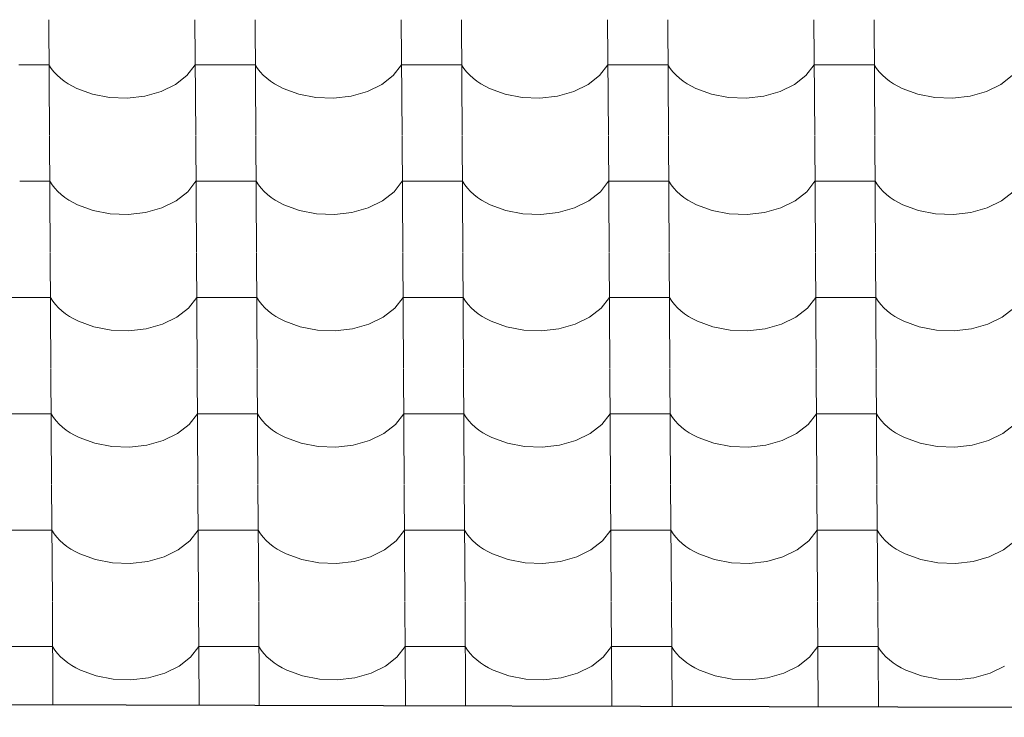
# Model space of a CAD drawing. Header units: millimetres. Extents: x -29001 to 109416, y -1251 to 13451.
# Tile 147 of 163: x -3799 to -3012, y 7079 to 7637. Entities that reach past the tile are written whole.
import ezdxf

# ---------------------------------------------------------------- set-up
doc = ezdxf.new("R2010")
doc.units = ezdxf.units.MM
doc.header["$MEASUREMENT"] = 0
for name, color, linetype in [('POHLED JIŽNÍ_1_Konstrukce - nosné', 7, 'Continuous'), ('POHLED JIŽNÍ_1_Nové_Konstrukce - střechy a skořepiny', 7, 'Continuous'), ('POHLED JIŽNÍ_1_Nové_Výplně - Povrchové', 7, 'Continuous')]:
    doc.layers.add(name, color=color, linetype=linetype)

# ---------------------------------------------------------------- blocks, each defined once
blk = doc.blocks.new('*X1', base_point=(-31394.74, -25864.88))
at = {"layer": 'POHLED JIŽNÍ_1_Nové_Výplně - Povrchové', "color": 21, "linetype": 'Continuous', "lineweight": 20, "true_color": 0xffaaaa}
for p, q in [((-3776.14, 7636.96), (-3775.56, 7544.29)), ((-3659.18, 7636.96), (-3658.6, 7544.29)), ((-3611.14, 7636.96), (-3610.57, 7544.29)), ((-3494.18, 7636.96), (-3493.6, 7544.29)), ((-3446.15, 7636.96), (-3445.57, 7544.29)), ((-3329.18, 7636.96), (-3328.6, 7544.29)), ((-3281.15, 7636.96), (-3280.57, 7544.29)), ((-3164.19, 7636.96), (-3163.61, 7544.29)), ((-3116.15, 7636.96), (-3115.57, 7544.29)), ((-3775.92, 7600.81), (-3799.93, 7600.81)), ((-3775.92, 7600.81), (-3774.07, 7598.01)), ((-3665.57, 7592.42), (-3658.95, 7600.81)), ((-3634.94, 7600.81), (-3658.95, 7600.81)), ((-3610.92, 7600.81), (-3634.94, 7600.81)), ((-3610.92, 7600.81), (-3609.08, 7598.01)), ((-3500.57, 7592.42), (-3493.96, 7600.81)), ((-3469.94, 7600.81), (-3493.96, 7600.81)), ((-3445.92, 7600.81), (-3469.94, 7600.81)), ((-3445.92, 7600.81), (-3444.08, 7598.01)), ((-3335.57, 7592.42), (-3328.96, 7600.81)), ((-3304.94, 7600.81), (-3328.96, 7600.81)), ((-3280.92, 7600.81), (-3304.94, 7600.81)), ((-3280.92, 7600.81), (-3279.08, 7598.01)), ((-3170.58, 7592.42), (-3163.96, 7600.81)), ((-3139.94, 7600.81), (-3163.96, 7600.81)), ((-3115.93, 7600.81), (-3139.94, 7600.81)), ((-3115.93, 7600.81), (-3114.08, 7598.01)), ((-3774.07, 7598.01), (-3771.94, 7595.32)), ((-3771.94, 7595.32), (-3769.51, 7592.73)), ((-3769.51, 7592.73), (-3766.82, 7590.27)), ((-3766.82, 7590.27), (-3763.86, 7587.94)), ((-3674.83, 7585.25), (-3665.57, 7592.42)), ((-3609.08, 7598.01), (-3606.94, 7595.32)), ((-3606.94, 7595.32), (-3604.52, 7592.73)), ((-3604.52, 7592.73), (-3601.82, 7590.27)), ((-3601.82, 7590.27), (-3598.86, 7587.94)), ((-3509.84, 7585.25), (-3500.57, 7592.42)), ((-3444.08, 7598.01), (-3441.94, 7595.32)), ((-3441.94, 7595.32), (-3439.52, 7592.73)), ((-3439.52, 7592.73), (-3436.82, 7590.27)), ((-3436.82, 7590.27), (-3433.87, 7587.94)), ((-3344.84, 7585.25), (-3335.57, 7592.42)), ((-3279.08, 7598.01), (-3276.94, 7595.32)), ((-3276.94, 7595.32), (-3274.52, 7592.73)), ((-3274.52, 7592.73), (-3271.82, 7590.27)), ((-3271.82, 7590.27), (-3268.87, 7587.94)), ((-3179.84, 7585.25), (-3170.58, 7592.42)), ((-3114.08, 7598.01), (-3111.95, 7595.32)), ((-3111.95, 7595.32), (-3109.52, 7592.73)), ((-3109.52, 7592.73), (-3106.83, 7590.27)), ((-3106.83, 7590.27), (-3103.87, 7587.94)), ((-3014.84, 7585.25), (-3005.58, 7592.42)), ((-3763.86, 7587.94), (-3760.66, 7585.76)), ((-3760.66, 7585.76), (-3757.24, 7583.74)), ((-3757.24, 7583.74), (-3753.61, 7581.89)), ((-3686.28, 7579.66), (-3674.83, 7585.25)), ((-3598.86, 7587.94), (-3595.67, 7585.76)), ((-3595.67, 7585.76), (-3592.24, 7583.74)), ((-3592.24, 7583.74), (-3588.61, 7581.89)), ((-3521.28, 7579.66), (-3509.84, 7585.25)), ((-3433.87, 7587.94), (-3430.67, 7585.76)), ((-3430.67, 7585.76), (-3427.24, 7583.74)), ((-3427.24, 7583.74), (-3423.61, 7581.89)), ((-3356.28, 7579.66), (-3344.84, 7585.25)), ((-3268.87, 7587.94), (-3265.67, 7585.76)), ((-3265.67, 7585.76), (-3262.25, 7583.74)), ((-3262.25, 7583.74), (-3258.61, 7581.89)), ((-3191.28, 7579.66), (-3179.84, 7585.25)), ((-3103.87, 7587.94), (-3100.67, 7585.76)), ((-3100.67, 7585.76), (-3097.25, 7583.74)), ((-3097.25, 7583.74), (-3093.62, 7581.89)), ((-3026.29, 7579.66), (-3014.84, 7585.25)), ((-3753.61, 7581.89), (-3741.13, 7577.32)), ((-3741.13, 7577.32), (-3727.46, 7574.73)), ((-3727.46, 7574.73), (-3713.28, 7574.26)), ((-3713.28, 7574.26), (-3699.31, 7575.93)), ((-3699.31, 7575.93), (-3686.28, 7579.66)), ((-3588.61, 7581.89), (-3576.14, 7577.32)), ((-3576.14, 7577.32), (-3562.46, 7574.73)), ((-3562.46, 7574.73), (-3548.28, 7574.26)), ((-3548.28, 7574.26), (-3534.31, 7575.93)), ((-3534.31, 7575.93), (-3521.28, 7579.66)), ((-3423.61, 7581.89), (-3411.14, 7577.32)), ((-3411.14, 7577.32), (-3397.46, 7574.73)), ((-3397.46, 7574.73), (-3383.28, 7574.26)), ((-3383.28, 7574.26), (-3369.32, 7575.93)), ((-3369.32, 7575.93), (-3356.28, 7579.66)), ((-3258.61, 7581.89), (-3246.14, 7577.32)), ((-3246.14, 7577.32), (-3232.47, 7574.73)), ((-3232.47, 7574.73), (-3218.28, 7574.26)), ((-3218.28, 7574.26), (-3204.32, 7575.93)), ((-3204.32, 7575.93), (-3191.28, 7579.66)), ((-3093.62, 7581.89), (-3081.14, 7577.32)), ((-3081.14, 7577.32), (-3067.47, 7574.73)), ((-3067.47, 7574.73), (-3053.29, 7574.26)), ((-3053.29, 7574.26), (-3039.32, 7575.93)), ((-3039.32, 7575.93), (-3026.29, 7579.66)), ((-3775.56, 7543.95), (-3774.98, 7451.28)), ((-3658.6, 7543.95), (-3658.02, 7451.28)), ((-3610.56, 7543.95), (-3609.98, 7451.28)), ((-3493.6, 7543.95), (-3493.02, 7451.28)), ((-3445.57, 7543.95), (-3444.99, 7451.28)), ((-3328.6, 7543.95), (-3328.02, 7451.28)), ((-3280.57, 7543.95), (-3279.99, 7451.28)), ((-3163.61, 7543.95), (-3163.03, 7451.28)), ((-3115.57, 7543.95), (-3114.99, 7451.28)), ((-3775.33, 7507.8), (-3799.35, 7507.8)), ((-3775.33, 7507.8), (-3773.49, 7505)), ((-3773.49, 7505), (-3771.35, 7502.31)), ((-3664.99, 7499.41), (-3658.37, 7507.8)), ((-3634.35, 7507.8), (-3658.37, 7507.8)), ((-3610.34, 7507.8), (-3634.35, 7507.8)), ((-3610.34, 7507.8), (-3608.5, 7505)), ((-3608.5, 7505), (-3606.36, 7502.31)), ((-3499.99, 7499.41), (-3493.37, 7507.8)), ((-3469.36, 7507.8), (-3493.37, 7507.8)), ((-3445.34, 7507.8), (-3469.36, 7507.8)), ((-3445.34, 7507.8), (-3443.5, 7505)), ((-3443.5, 7505), (-3441.36, 7502.31)), ((-3334.99, 7499.41), (-3328.38, 7507.8)), ((-3304.36, 7507.8), (-3328.38, 7507.8)), ((-3280.34, 7507.8), (-3304.36, 7507.8)), ((-3280.34, 7507.8), (-3278.5, 7505)), ((-3278.5, 7505), (-3276.36, 7502.31)), ((-3169.99, 7499.41), (-3163.38, 7507.8)), ((-3139.36, 7507.8), (-3163.38, 7507.8)), ((-3115.34, 7507.8), (-3139.36, 7507.8)), ((-3115.34, 7507.8), (-3113.5, 7505)), ((-3113.5, 7505), (-3111.37, 7502.31)), ((-3771.35, 7502.31), (-3768.93, 7499.72)), ((-3768.93, 7499.72), (-3766.23, 7497.26)), ((-3766.23, 7497.26), (-3763.28, 7494.93)), ((-3674.25, 7492.24), (-3664.99, 7499.41)), ((-3606.36, 7502.31), (-3603.93, 7499.72)), ((-3603.93, 7499.72), (-3601.24, 7497.26)), ((-3601.24, 7497.26), (-3598.28, 7494.93)), ((-3509.25, 7492.24), (-3499.99, 7499.41)), ((-3441.36, 7502.31), (-3438.94, 7499.72)), ((-3438.94, 7499.72), (-3436.24, 7497.26)), ((-3436.24, 7497.26), (-3433.28, 7494.93)), ((-3344.26, 7492.24), (-3334.99, 7499.41)), ((-3276.36, 7502.31), (-3273.94, 7499.72)), ((-3273.94, 7499.72), (-3271.24, 7497.26)), ((-3271.24, 7497.26), (-3268.29, 7494.93)), ((-3179.26, 7492.24), (-3169.99, 7499.41)), ((-3111.37, 7502.31), (-3108.94, 7499.72)), ((-3108.94, 7499.72), (-3106.25, 7497.26)), ((-3106.25, 7497.26), (-3103.29, 7494.93)), ((-3014.26, 7492.24), (-3005, 7499.41)), ((-3763.28, 7494.93), (-3760.08, 7492.75)), ((-3760.08, 7492.75), (-3756.66, 7490.73)), ((-3756.66, 7490.73), (-3753.02, 7488.88)), ((-3753.02, 7488.88), (-3740.55, 7484.31)), ((-3685.69, 7486.65), (-3674.25, 7492.24)), ((-3598.28, 7494.93), (-3595.08, 7492.75)), ((-3595.08, 7492.75), (-3591.66, 7490.73)), ((-3591.66, 7490.73), (-3588.03, 7488.88)), ((-3588.03, 7488.88), (-3575.55, 7484.31)), ((-3520.7, 7486.65), (-3509.25, 7492.24)), ((-3433.28, 7494.93), (-3430.09, 7492.75)), ((-3430.09, 7492.75), (-3426.66, 7490.73)), ((-3426.66, 7490.73), (-3423.03, 7488.88)), ((-3423.03, 7488.88), (-3410.56, 7484.31)), ((-3355.7, 7486.65), (-3344.26, 7492.24)), ((-3268.29, 7494.93), (-3265.09, 7492.75)), ((-3265.09, 7492.75), (-3261.66, 7490.73)), ((-3261.66, 7490.73), (-3258.03, 7488.88)), ((-3258.03, 7488.88), (-3245.56, 7484.31)), ((-3190.7, 7486.65), (-3179.26, 7492.24)), ((-3103.29, 7494.93), (-3100.09, 7492.75)), ((-3100.09, 7492.75), (-3096.67, 7490.73)), ((-3096.67, 7490.73), (-3093.03, 7488.88)), ((-3093.03, 7488.88), (-3080.56, 7484.31)), ((-3025.7, 7486.65), (-3014.26, 7492.24)), ((-3740.55, 7484.31), (-3726.88, 7481.73)), ((-3726.88, 7481.73), (-3712.69, 7481.25)), ((-3712.69, 7481.25), (-3698.73, 7482.92)), ((-3698.73, 7482.92), (-3685.69, 7486.65)), ((-3575.55, 7484.31), (-3561.88, 7481.73)), ((-3561.88, 7481.73), (-3547.7, 7481.25)), ((-3547.7, 7481.25), (-3533.73, 7482.92)), ((-3533.73, 7482.92), (-3520.7, 7486.65)), ((-3410.56, 7484.31), (-3396.88, 7481.73)), ((-3396.88, 7481.73), (-3382.7, 7481.25)), ((-3382.7, 7481.25), (-3368.74, 7482.92)), ((-3368.74, 7482.92), (-3355.7, 7486.65)), ((-3245.56, 7484.31), (-3231.88, 7481.73)), ((-3231.88, 7481.73), (-3217.7, 7481.25)), ((-3217.7, 7481.25), (-3203.74, 7482.92)), ((-3203.74, 7482.92), (-3190.7, 7486.65)), ((-3080.56, 7484.31), (-3066.89, 7481.73)), ((-3066.89, 7481.73), (-3052.7, 7481.25)), ((-3052.7, 7481.25), (-3038.74, 7482.92)), ((-3038.74, 7482.92), (-3025.7, 7486.65)), ((-3774.98, 7450.94), (-3774.4, 7358.27)), ((-3658.02, 7450.94), (-3657.44, 7358.27)), ((-3609.98, 7450.94), (-3609.4, 7358.27)), ((-3493.02, 7450.94), (-3492.44, 7358.27)), ((-3444.98, 7450.94), (-3444.4, 7358.27)), ((-3328.02, 7450.94), (-3327.44, 7358.27)), ((-3279.99, 7450.94), (-3279.41, 7358.27)), ((-3163.02, 7450.94), (-3162.44, 7358.27)), ((-3114.99, 7450.94), (-3114.41, 7358.27)), ((-3798.77, 7414.79), (-3822.79, 7414.79)), ((-3774.75, 7414.79), (-3798.77, 7414.79)), ((-3774.75, 7414.79), (-3772.91, 7412)), ((-3772.91, 7412), (-3770.77, 7409.3)), ((-3770.77, 7409.3), (-3768.35, 7406.71)), ((-3664.41, 7406.4), (-3657.79, 7414.79)), ((-3633.77, 7414.79), (-3657.79, 7414.79)), ((-3609.76, 7414.79), (-3633.77, 7414.79)), ((-3609.76, 7414.79), (-3607.91, 7412)), ((-3607.91, 7412), (-3605.78, 7409.3)), ((-3605.78, 7409.3), (-3603.35, 7406.71)), ((-3499.41, 7406.4), (-3492.79, 7414.79)), ((-3468.78, 7414.79), (-3492.79, 7414.79)), ((-3444.76, 7414.79), (-3468.78, 7414.79)), ((-3444.76, 7414.79), (-3442.92, 7412)), ((-3442.92, 7412), (-3440.78, 7409.3)), ((-3440.78, 7409.3), (-3438.35, 7406.71)), ((-3334.41, 7406.4), (-3327.8, 7414.79)), ((-3303.78, 7414.79), (-3327.8, 7414.79)), ((-3279.76, 7414.79), (-3303.78, 7414.79)), ((-3279.76, 7414.79), (-3277.92, 7412)), ((-3277.92, 7412), (-3275.78, 7409.3)), ((-3275.78, 7409.3), (-3273.36, 7406.71)), ((-3169.41, 7406.4), (-3162.8, 7414.79)), ((-3138.78, 7414.79), (-3162.8, 7414.79)), ((-3114.76, 7414.79), (-3138.78, 7414.79)), ((-3114.76, 7414.79), (-3112.92, 7412)), ((-3112.92, 7412), (-3110.78, 7409.3)), ((-3110.78, 7409.3), (-3108.36, 7406.71)), ((-3768.35, 7406.71), (-3765.65, 7404.25)), ((-3765.65, 7404.25), (-3762.7, 7401.92)), ((-3762.7, 7401.92), (-3759.5, 7399.74)), ((-3673.67, 7399.23), (-3664.41, 7406.4)), ((-3603.35, 7406.71), (-3600.66, 7404.25)), ((-3600.66, 7404.25), (-3597.7, 7401.92)), ((-3597.7, 7401.92), (-3594.5, 7399.74)), ((-3508.67, 7399.23), (-3499.41, 7406.4)), ((-3438.35, 7406.71), (-3435.66, 7404.25)), ((-3435.66, 7404.25), (-3432.7, 7401.92)), ((-3432.7, 7401.92), (-3429.5, 7399.74)), ((-3343.68, 7399.23), (-3334.41, 7406.4)), ((-3273.36, 7406.71), (-3270.66, 7404.25)), ((-3270.66, 7404.25), (-3267.71, 7401.92)), ((-3267.71, 7401.92), (-3264.51, 7399.74)), ((-3178.68, 7399.23), (-3169.41, 7406.4)), ((-3108.36, 7406.71), (-3105.66, 7404.25)), ((-3105.66, 7404.25), (-3102.71, 7401.92)), ((-3102.71, 7401.92), (-3099.51, 7399.74)), ((-3013.68, 7399.23), (-3004.42, 7406.4)), ((-3759.5, 7399.74), (-3756.07, 7397.72)), ((-3756.07, 7397.72), (-3752.44, 7395.88)), ((-3752.44, 7395.88), (-3739.97, 7391.3)), ((-3698.15, 7389.91), (-3685.11, 7393.64)), ((-3685.11, 7393.64), (-3673.67, 7399.23)), ((-3594.5, 7399.74), (-3591.08, 7397.72)), ((-3591.08, 7397.72), (-3587.44, 7395.88)), ((-3587.44, 7395.88), (-3574.97, 7391.3)), ((-3533.15, 7389.91), (-3520.12, 7393.64)), ((-3520.12, 7393.64), (-3508.67, 7399.23)), ((-3429.5, 7399.74), (-3426.08, 7397.72)), ((-3426.08, 7397.72), (-3422.45, 7395.88)), ((-3422.45, 7395.88), (-3409.98, 7391.3)), ((-3368.15, 7389.91), (-3355.12, 7393.64)), ((-3355.12, 7393.64), (-3343.68, 7399.23)), ((-3264.51, 7399.74), (-3261.08, 7397.72)), ((-3261.08, 7397.72), (-3257.45, 7395.88)), ((-3257.45, 7395.88), (-3244.98, 7391.3)), ((-3203.16, 7389.91), (-3190.12, 7393.64)), ((-3190.12, 7393.64), (-3178.68, 7399.23)), ((-3099.51, 7399.74), (-3096.09, 7397.72)), ((-3096.09, 7397.72), (-3092.45, 7395.88)), ((-3092.45, 7395.88), (-3079.98, 7391.3)), ((-3038.16, 7389.91), (-3025.12, 7393.64)), ((-3025.12, 7393.64), (-3013.68, 7399.23)), ((-3739.97, 7391.3), (-3726.29, 7388.72)), ((-3726.29, 7388.72), (-3712.11, 7388.25)), ((-3712.11, 7388.25), (-3698.15, 7389.91)), ((-3574.97, 7391.3), (-3561.3, 7388.72)), ((-3561.3, 7388.72), (-3547.12, 7388.25)), ((-3547.12, 7388.25), (-3533.15, 7389.91)), ((-3409.98, 7391.3), (-3396.3, 7388.72)), ((-3396.3, 7388.72), (-3382.12, 7388.25)), ((-3382.12, 7388.25), (-3368.15, 7389.91)), ((-3244.98, 7391.3), (-3231.3, 7388.72)), ((-3231.3, 7388.72), (-3217.12, 7388.25)), ((-3217.12, 7388.25), (-3203.16, 7389.91)), ((-3079.98, 7391.3), (-3066.3, 7388.72)), ((-3066.3, 7388.72), (-3052.12, 7388.25)), ((-3052.12, 7388.25), (-3038.16, 7389.91)), ((-3774.4, 7357.94), (-3773.82, 7265.26)), ((-3657.43, 7357.94), (-3656.86, 7265.26)), ((-3609.4, 7357.94), (-3608.82, 7265.26)), ((-3492.44, 7357.94), (-3491.86, 7265.26)), ((-3444.4, 7357.94), (-3443.82, 7265.26)), ((-3327.44, 7357.94), (-3326.86, 7265.26)), ((-3279.41, 7357.94), (-3278.83, 7265.26)), ((-3162.44, 7357.94), (-3161.86, 7265.26)), ((-3114.41, 7357.94), (-3113.83, 7265.26)), ((-3798.19, 7321.78), (-3822.21, 7321.78)), ((-3774.17, 7321.78), (-3798.19, 7321.78)), ((-3774.17, 7321.78), (-3772.33, 7318.99)), ((-3772.33, 7318.99), (-3770.19, 7316.29)), ((-3770.19, 7316.29), (-3767.77, 7313.7)), ((-3663.82, 7313.39), (-3657.21, 7321.78)), ((-3633.19, 7321.78), (-3657.21, 7321.78)), ((-3609.17, 7321.78), (-3633.19, 7321.78)), ((-3609.17, 7321.78), (-3607.33, 7318.99)), ((-3607.33, 7318.99), (-3605.19, 7316.29)), ((-3605.19, 7316.29), (-3602.77, 7313.7)), ((-3498.83, 7313.39), (-3492.21, 7321.78)), ((-3468.19, 7321.78), (-3492.21, 7321.78)), ((-3444.18, 7321.78), (-3468.19, 7321.78)), ((-3444.18, 7321.78), (-3442.34, 7318.99)), ((-3442.34, 7318.99), (-3440.2, 7316.29)), ((-3440.2, 7316.29), (-3437.77, 7313.7)), ((-3333.83, 7313.39), (-3327.21, 7321.78)), ((-3303.2, 7321.78), (-3327.21, 7321.78)), ((-3279.18, 7321.78), (-3303.2, 7321.78)), ((-3279.18, 7321.78), (-3277.34, 7318.99)), ((-3277.34, 7318.99), (-3275.2, 7316.29)), ((-3275.2, 7316.29), (-3272.78, 7313.7)), ((-3168.83, 7313.39), (-3162.22, 7321.78)), ((-3138.2, 7321.78), (-3162.22, 7321.78)), ((-3114.18, 7321.78), (-3138.2, 7321.78)), ((-3114.18, 7321.78), (-3112.34, 7318.99)), ((-3112.34, 7318.99), (-3110.2, 7316.29)), ((-3110.2, 7316.29), (-3107.78, 7313.7)), ((-3767.77, 7313.7), (-3765.07, 7311.24)), ((-3765.07, 7311.24), (-3762.12, 7308.91)), ((-3762.12, 7308.91), (-3758.92, 7306.73)), ((-3673.09, 7306.22), (-3663.82, 7313.39)), ((-3602.77, 7313.7), (-3600.07, 7311.24)), ((-3600.07, 7311.24), (-3597.12, 7308.91)), ((-3597.12, 7308.91), (-3593.92, 7306.73)), ((-3508.09, 7306.22), (-3498.83, 7313.39)), ((-3437.77, 7313.7), (-3435.08, 7311.24)), ((-3435.08, 7311.24), (-3432.12, 7308.91)), ((-3432.12, 7308.91), (-3428.92, 7306.73)), ((-3343.09, 7306.22), (-3333.83, 7313.39)), ((-3272.78, 7313.7), (-3270.08, 7311.24)), ((-3270.08, 7311.24), (-3267.12, 7308.91)), ((-3267.12, 7308.91), (-3263.93, 7306.73)), ((-3178.1, 7306.22), (-3168.83, 7313.39)), ((-3107.78, 7313.7), (-3105.08, 7311.24)), ((-3105.08, 7311.24), (-3102.13, 7308.91)), ((-3102.13, 7308.91), (-3098.93, 7306.73)), ((-3013.1, 7306.22), (-3003.83, 7313.39)), ((-3758.92, 7306.73), (-3755.49, 7304.71)), ((-3755.49, 7304.71), (-3751.86, 7302.87)), ((-3751.86, 7302.87), (-3739.39, 7298.29)), ((-3697.57, 7296.91), (-3684.53, 7300.63)), ((-3684.53, 7300.63), (-3673.09, 7306.22)), ((-3593.92, 7306.73), (-3590.5, 7304.71)), ((-3590.5, 7304.71), (-3586.86, 7302.87)), ((-3586.86, 7302.87), (-3574.39, 7298.29)), ((-3532.57, 7296.91), (-3519.53, 7300.63)), ((-3519.53, 7300.63), (-3508.09, 7306.22)), ((-3428.92, 7306.73), (-3425.5, 7304.71)), ((-3425.5, 7304.71), (-3421.87, 7302.87)), ((-3421.87, 7302.87), (-3409.39, 7298.29)), ((-3367.57, 7296.91), (-3354.54, 7300.63)), ((-3354.54, 7300.63), (-3343.09, 7306.22)), ((-3263.93, 7306.73), (-3260.5, 7304.71)), ((-3260.5, 7304.71), (-3256.87, 7302.87)), ((-3256.87, 7302.87), (-3244.4, 7298.29)), ((-3202.57, 7296.91), (-3189.54, 7300.63)), ((-3189.54, 7300.63), (-3178.1, 7306.22)), ((-3098.93, 7306.73), (-3095.5, 7304.71)), ((-3095.5, 7304.71), (-3091.87, 7302.87)), ((-3091.87, 7302.87), (-3079.4, 7298.29)), ((-3037.58, 7296.91), (-3024.54, 7300.63)), ((-3024.54, 7300.63), (-3013.1, 7306.22)), ((-3739.39, 7298.29), (-3725.71, 7295.71)), ((-3725.71, 7295.71), (-3711.53, 7295.24)), ((-3711.53, 7295.24), (-3697.57, 7296.91)), ((-3574.39, 7298.29), (-3560.72, 7295.71)), ((-3560.72, 7295.71), (-3546.53, 7295.24)), ((-3546.53, 7295.24), (-3532.57, 7296.91)), ((-3409.39, 7298.29), (-3395.72, 7295.71)), ((-3395.72, 7295.71), (-3381.54, 7295.24)), ((-3381.54, 7295.24), (-3367.57, 7296.91)), ((-3244.4, 7298.29), (-3230.72, 7295.71)), ((-3230.72, 7295.71), (-3216.54, 7295.24)), ((-3216.54, 7295.24), (-3202.57, 7296.91)), ((-3079.4, 7298.29), (-3065.72, 7295.71)), ((-3065.72, 7295.71), (-3051.54, 7295.24)), ((-3051.54, 7295.24), (-3037.58, 7296.91)), ((-3773.82, 7264.93), (-3773.24, 7172.25)), ((-3656.85, 7264.93), (-3656.27, 7172.25)), ((-3608.82, 7264.93), (-3608.24, 7172.25)), ((-3491.86, 7264.93), (-3491.28, 7172.25)), ((-3443.82, 7264.93), (-3443.24, 7172.25)), ((-3326.86, 7264.93), (-3326.28, 7172.25)), ((-3278.82, 7264.93), (-3278.24, 7172.25)), ((-3161.86, 7264.93), (-3161.28, 7172.25)), ((-3113.83, 7264.93), (-3113.25, 7172.25)), ((-3797.61, 7228.77), (-3821.62, 7228.77)), ((-3773.59, 7228.77), (-3797.61, 7228.77)), ((-3773.59, 7228.77), (-3771.75, 7225.98)), ((-3663.24, 7220.38), (-3656.63, 7228.77)), ((-3632.61, 7228.77), (-3656.63, 7228.77)), ((-3608.59, 7228.77), (-3632.61, 7228.77)), ((-3608.59, 7228.77), (-3606.75, 7225.98)), ((-3498.25, 7220.38), (-3491.63, 7228.77)), ((-3467.61, 7228.77), (-3491.63, 7228.77)), ((-3443.59, 7228.77), (-3467.61, 7228.77)), ((-3443.59, 7228.77), (-3441.75, 7225.98)), ((-3333.25, 7220.38), (-3326.63, 7228.77)), ((-3302.61, 7228.77), (-3326.63, 7228.77)), ((-3278.6, 7228.77), (-3302.61, 7228.77)), ((-3278.6, 7228.77), (-3276.76, 7225.98)), ((-3168.25, 7220.38), (-3161.63, 7228.77)), ((-3137.62, 7228.77), (-3161.63, 7228.77)), ((-3113.6, 7228.77), (-3137.62, 7228.77)), ((-3113.6, 7228.77), (-3111.76, 7225.98)), ((-3771.75, 7225.98), (-3769.61, 7223.28)), ((-3769.61, 7223.28), (-3767.19, 7220.69)), ((-3767.19, 7220.69), (-3764.49, 7218.23)), ((-3672.51, 7213.21), (-3663.24, 7220.38)), ((-3606.75, 7225.98), (-3604.61, 7223.28)), ((-3604.61, 7223.28), (-3602.19, 7220.69)), ((-3602.19, 7220.69), (-3599.49, 7218.23)), ((-3507.51, 7213.21), (-3498.25, 7220.38)), ((-3441.75, 7225.98), (-3439.62, 7223.28)), ((-3439.62, 7223.28), (-3437.19, 7220.69)), ((-3437.19, 7220.69), (-3434.5, 7218.23)), ((-3342.51, 7213.21), (-3333.25, 7220.38)), ((-3276.76, 7225.98), (-3274.62, 7223.28)), ((-3274.62, 7223.28), (-3272.19, 7220.69)), ((-3272.19, 7220.69), (-3269.5, 7218.23)), ((-3177.52, 7213.21), (-3168.25, 7220.38)), ((-3111.76, 7225.98), (-3109.62, 7223.28)), ((-3109.62, 7223.28), (-3107.2, 7220.69)), ((-3107.2, 7220.69), (-3104.5, 7218.23)), ((-3012.52, 7213.21), (-3003.25, 7220.38)), ((-3764.49, 7218.23), (-3761.53, 7215.9)), ((-3761.53, 7215.9), (-3758.34, 7213.72)), ((-3758.34, 7213.72), (-3754.91, 7211.71)), ((-3683.95, 7207.62), (-3672.51, 7213.21)), ((-3599.49, 7218.23), (-3596.54, 7215.9)), ((-3596.54, 7215.9), (-3593.34, 7213.72)), ((-3593.34, 7213.72), (-3589.91, 7211.71)), ((-3518.95, 7207.62), (-3507.51, 7213.21)), ((-3434.5, 7218.23), (-3431.54, 7215.9)), ((-3431.54, 7215.9), (-3428.34, 7213.72)), ((-3428.34, 7213.72), (-3424.92, 7211.71)), ((-3353.95, 7207.62), (-3342.51, 7213.21)), ((-3269.5, 7218.23), (-3266.54, 7215.9)), ((-3266.54, 7215.9), (-3263.34, 7213.72)), ((-3263.34, 7213.72), (-3259.92, 7211.71)), ((-3188.96, 7207.62), (-3177.52, 7213.21)), ((-3104.5, 7218.23), (-3101.55, 7215.9)), ((-3101.55, 7215.9), (-3098.35, 7213.72)), ((-3098.35, 7213.72), (-3094.92, 7211.71)), ((-3023.96, 7207.62), (-3012.52, 7213.21)), ((-3754.91, 7211.71), (-3751.28, 7209.86)), ((-3751.28, 7209.86), (-3738.81, 7205.29)), ((-3738.81, 7205.29), (-3725.13, 7202.7)), ((-3696.99, 7203.9), (-3683.95, 7207.62)), ((-3589.91, 7211.71), (-3586.28, 7209.86)), ((-3586.28, 7209.86), (-3573.81, 7205.29)), ((-3573.81, 7205.29), (-3560.13, 7202.7)), ((-3531.99, 7203.9), (-3518.95, 7207.62)), ((-3424.92, 7211.71), (-3421.28, 7209.86)), ((-3421.28, 7209.86), (-3408.81, 7205.29)), ((-3408.81, 7205.29), (-3395.14, 7202.7)), ((-3366.99, 7203.9), (-3353.95, 7207.62)), ((-3259.92, 7211.71), (-3256.29, 7209.86)), ((-3256.29, 7209.86), (-3243.81, 7205.29)), ((-3243.81, 7205.29), (-3230.14, 7202.7)), ((-3201.99, 7203.9), (-3188.96, 7207.62)), ((-3094.92, 7211.71), (-3091.29, 7209.86)), ((-3091.29, 7209.86), (-3078.82, 7205.29)), ((-3078.82, 7205.29), (-3065.14, 7202.7)), ((-3037, 7203.9), (-3023.96, 7207.62)), ((-3725.13, 7202.7), (-3710.95, 7202.23)), ((-3710.95, 7202.23), (-3696.99, 7203.9)), ((-3560.13, 7202.7), (-3545.95, 7202.23)), ((-3545.95, 7202.23), (-3531.99, 7203.9)), ((-3395.14, 7202.7), (-3380.96, 7202.23)), ((-3380.96, 7202.23), (-3366.99, 7203.9)), ((-3230.14, 7202.7), (-3215.96, 7202.23)), ((-3215.96, 7202.23), (-3201.99, 7203.9)), ((-3065.14, 7202.7), (-3050.96, 7202.23)), ((-3050.96, 7202.23), (-3037, 7203.9)), ((-3773.23, 7171.92), (-3772.72, 7089.45)), ((-3656.27, 7171.92), (-3655.75, 7089.13)), ((-3608.24, 7171.92), (-3607.72, 7089)), ((-3491.27, 7171.92), (-3490.75, 7088.68)), ((-3443.24, 7171.92), (-3442.72, 7088.55)), ((-3326.28, 7171.92), (-3325.75, 7088.23)), ((-3278.24, 7171.92), (-3277.72, 7088.1)), ((-3161.28, 7171.92), (-3160.75, 7087.79)), ((-3113.24, 7171.92), (-3112.72, 7087.66)), ((-3797.03, 7135.76), (-3821.04, 7135.76)), ((-3773.01, 7135.76), (-3797.03, 7135.76)), ((-3773.01, 7135.76), (-3771.17, 7132.97)), ((-3662.66, 7127.37), (-3656.05, 7135.76)), ((-3632.03, 7135.76), (-3656.05, 7135.76)), ((-3608.01, 7135.76), (-3632.03, 7135.76)), ((-3608.01, 7135.76), (-3606.17, 7132.97)), ((-3497.66, 7127.37), (-3491.05, 7135.76)), ((-3467.03, 7135.76), (-3491.05, 7135.76)), ((-3443.01, 7135.76), (-3467.03, 7135.76)), ((-3443.01, 7135.76), (-3441.17, 7132.97)), ((-3332.67, 7127.37), (-3326.05, 7135.76)), ((-3302.03, 7135.76), (-3326.05, 7135.76)), ((-3278.02, 7135.76), (-3302.03, 7135.76)), ((-3278.02, 7135.76), (-3276.17, 7132.97)), ((-3167.67, 7127.37), (-3161.05, 7135.76)), ((-3137.04, 7135.76), (-3161.05, 7135.76)), ((-3113.02, 7135.76), (-3137.04, 7135.76)), ((-3113.02, 7135.76), (-3111.18, 7132.97)), ((-3771.17, 7132.97), (-3769.03, 7130.27)), ((-3769.03, 7130.27), (-3766.6, 7127.68)), ((-3766.6, 7127.68), (-3763.91, 7125.22)), ((-3671.93, 7120.2), (-3662.66, 7127.37)), ((-3606.17, 7132.97), (-3604.03, 7130.27)), ((-3604.03, 7130.27), (-3601.61, 7127.68)), ((-3601.61, 7127.68), (-3598.91, 7125.22)), ((-3506.93, 7120.2), (-3497.66, 7127.37)), ((-3441.17, 7132.97), (-3439.03, 7130.27)), ((-3439.03, 7130.27), (-3436.61, 7127.68)), ((-3436.61, 7127.68), (-3433.91, 7125.22)), ((-3341.93, 7120.2), (-3332.67, 7127.37)), ((-3276.17, 7132.97), (-3274.04, 7130.27)), ((-3274.04, 7130.27), (-3271.61, 7127.68)), ((-3271.61, 7127.68), (-3268.92, 7125.22)), ((-3176.93, 7120.2), (-3167.67, 7127.37)), ((-3111.18, 7132.97), (-3109.04, 7130.27)), ((-3109.04, 7130.27), (-3106.62, 7127.68)), ((-3106.62, 7127.68), (-3103.92, 7125.22)), ((-3763.91, 7125.22), (-3760.95, 7122.89)), ((-3760.95, 7122.89), (-3757.75, 7120.72)), ((-3757.75, 7120.72), (-3754.33, 7118.7)), ((-3754.33, 7118.7), (-3750.7, 7116.85)), ((-3683.37, 7114.61), (-3671.93, 7120.2)), ((-3598.91, 7125.22), (-3595.96, 7122.89)), ((-3595.96, 7122.89), (-3592.76, 7120.72)), ((-3592.76, 7120.72), (-3589.33, 7118.7)), ((-3589.33, 7118.7), (-3585.7, 7116.85)), ((-3518.37, 7114.61), (-3506.93, 7120.2)), ((-3433.91, 7125.22), (-3430.96, 7122.89)), ((-3430.96, 7122.89), (-3427.76, 7120.72)), ((-3427.76, 7120.72), (-3424.34, 7118.7)), ((-3424.34, 7118.7), (-3420.7, 7116.85)), ((-3353.37, 7114.61), (-3341.93, 7120.2)), ((-3268.92, 7125.22), (-3265.96, 7122.89)), ((-3265.96, 7122.89), (-3262.76, 7120.72)), ((-3262.76, 7120.72), (-3259.34, 7118.7)), ((-3259.34, 7118.7), (-3255.71, 7116.85)), ((-3188.38, 7114.61), (-3176.93, 7120.2)), ((-3103.92, 7125.22), (-3100.96, 7122.89)), ((-3100.96, 7122.89), (-3097.77, 7120.72)), ((-3097.77, 7120.72), (-3094.34, 7118.7)), ((-3094.34, 7118.7), (-3090.71, 7116.85)), ((-3023.38, 7114.61), (-3011.94, 7120.2)), ((-3750.7, 7116.85), (-3738.23, 7112.28)), ((-3738.23, 7112.28), (-3724.55, 7109.69)), ((-3710.37, 7109.22), (-3696.4, 7110.89)), ((-3696.4, 7110.89), (-3683.37, 7114.61)), ((-3585.7, 7116.85), (-3573.23, 7112.28)), ((-3573.23, 7112.28), (-3559.55, 7109.69)), ((-3545.37, 7109.22), (-3531.41, 7110.89)), ((-3531.41, 7110.89), (-3518.37, 7114.61)), ((-3420.7, 7116.85), (-3408.23, 7112.28)), ((-3408.23, 7112.28), (-3394.56, 7109.69)), ((-3380.37, 7109.22), (-3366.41, 7110.89)), ((-3366.41, 7110.89), (-3353.37, 7114.61)), ((-3255.71, 7116.85), (-3243.23, 7112.28)), ((-3243.23, 7112.28), (-3229.56, 7109.69)), ((-3215.38, 7109.22), (-3201.41, 7110.89)), ((-3201.41, 7110.89), (-3188.38, 7114.61)), ((-3090.71, 7116.85), (-3078.24, 7112.28)), ((-3078.24, 7112.28), (-3064.56, 7109.69)), ((-3050.38, 7109.22), (-3036.41, 7110.89)), ((-3036.41, 7110.89), (-3023.38, 7114.61)), ((-3724.55, 7109.69), (-3710.37, 7109.22)), ((-3559.55, 7109.69), (-3545.37, 7109.22)), ((-3394.56, 7109.69), (-3380.37, 7109.22)), ((-3229.56, 7109.69), (-3215.38, 7109.22)), ((-3064.56, 7109.69), (-3050.38, 7109.22))]:
    blk.add_line(p, q, dxfattribs=at)

msp = doc.modelspace()

# ---------------------------------------------------------------- linework, layer by layer
at = {"layer": 'POHLED JIŽNÍ_1_Nové_Konstrukce - střechy a skořepiny', "color": 1, "linetype": 'Continuous', "lineweight": 25}
msp.add_line((-20791.76, 7135.62), (-11.88, 7079.24), dxfattribs=at)

# ---------------------------------------------------------------- block references
at = {"layer": 'POHLED JIŽNÍ_1_Konstrukce - nosné', "color": 9, "linetype": 'Continuous', "lineweight": 13}
msp.add_blockref('*X1', (-31394.74, -25864.88), dxfattribs=at)

doc.saveas('drawing.dxf')
